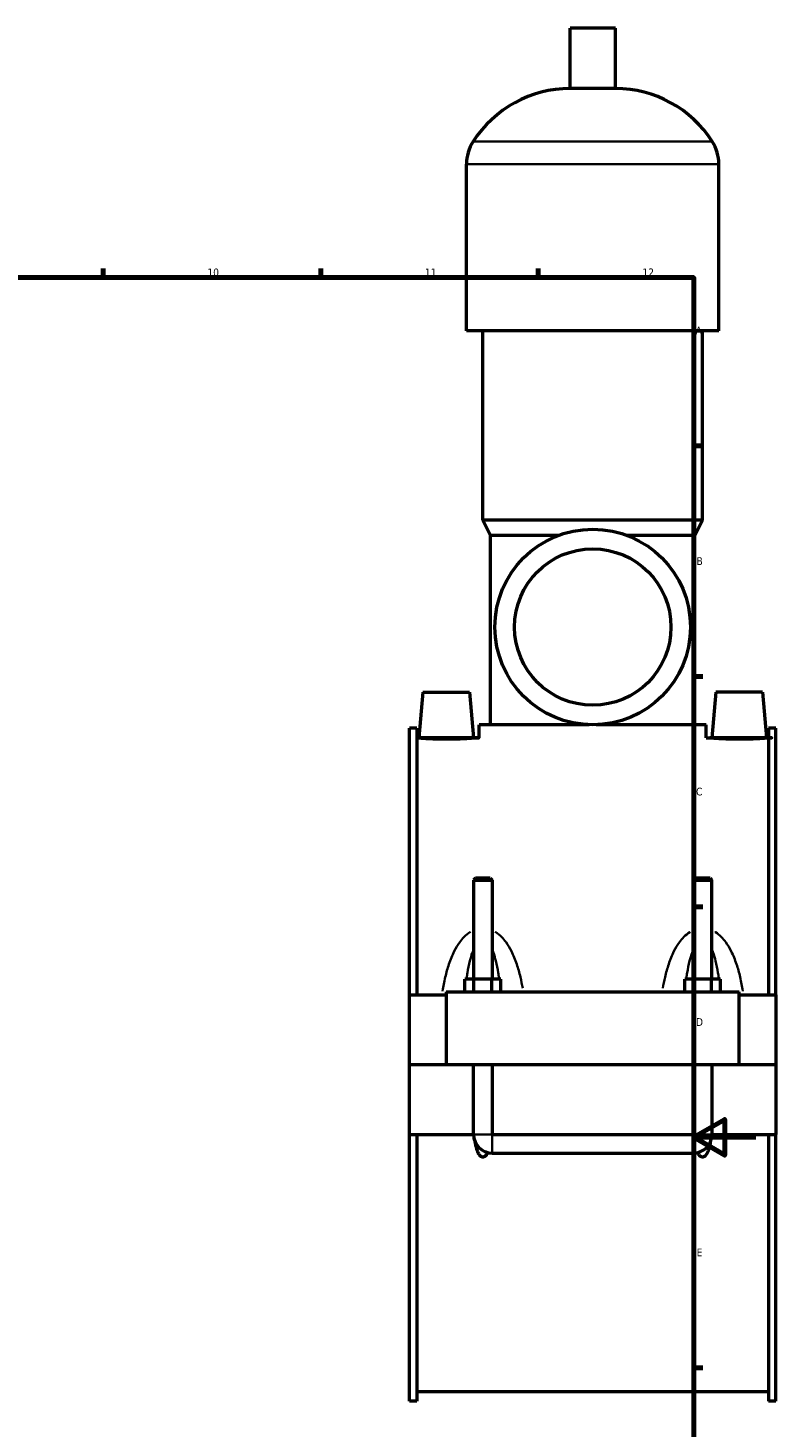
# Model space of a CAD drawing. Header units: millimetres. Extents: x 0 to 989, y -206 to 1211.
# Tile 6 of 8: x 607 to 848, y 203 to 654. Entities that reach past the tile are written whole.
import ezdxf

# ---------------------------------------------------------------- set-up
doc = ezdxf.new("R2010")
doc.units = ezdxf.units.MM
for name, color, linetype, lineweight in [('Border (ISO)', 7, 'Continuous', 70), ('Visible (ISO)', 7, 'Continuous', 50), ('Visible Narrow (ISO)', 7, 'Continuous', 35)]:
    doc.layers.add(name, color=color, linetype=linetype, lineweight=lineweight)
doc.styles.add('Note Text (ISO)', font='tahoma.ttf')

# ---------------------------------------------------------------- blocks, each defined once
blk = doc.blocks.new('Borders Default Border')
at = {"layer": 'Border (ISO)'}
for p, q in [((630.7500076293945, 574.000015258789), (630.7500076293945, 576.8999862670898)), ((700.8333587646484, 574.000015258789), (700.8333587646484, 576.8999862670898)), ((770.9166717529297, 574.000015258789), (770.9166717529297, 576.8999862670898)), ((820.999984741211, 519.7499847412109), (823.8999938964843, 519.7499847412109)), ((820.999984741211, 445.4999923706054), (823.8999938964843, 445.4999923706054)), ((820.999984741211, 371.25), (823.8999938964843, 371.25)), ((820.999984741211, 222.7499961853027), (823.8999938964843, 222.7499961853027))]:
    blk.add_line(p, q, dxfattribs=at)
at = {"layer": 'Border (ISO)', "flags": 128}
for points in [[(20, 20), (20, 574.000015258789), (820.999984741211, 574.000015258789), (820.999984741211, 20), (20, 20)], [(840.9999847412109, 297.0000076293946), (820.999984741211, 297.0000076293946), (830.9999847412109, 302.773494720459), (830.9999847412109, 291.2265014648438), (820.999984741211, 297.0000076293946)]]:
    blk.add_lwpolyline(points, dxfattribs=at)
at = {"layer": 'Border (ISO)', "color": 232, "true_color": 0xca0064, "char_height": 2.5, "attachment_point": 7, "style": 'Note Text (ISO)'}
for s, insert in [('10', (664.289654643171, 574.3473257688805)), ('11', (734.3729879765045, 574.3999999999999)), ('12', (804.4563213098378, 574.3999999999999)), ('A', (821.5865931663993, 555.625)), ('B', (821.8870346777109, 481.3749999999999)), ('C', (821.7277879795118, 407.0804294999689)), ('D', (821.7340768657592, 332.8750000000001)), ('E', (821.9356570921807, 258.6250000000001))]:
    blk.add_mtext(s, dxfattribs=dict(at, insert=insert))

msp = doc.modelspace()

# ---------------------------------------------------------------- linework, layer by layer
at = {"layer": 'Visible (ISO)'}
for p, q in [((795.7837468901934, 654.3863716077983), (781.1437468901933, 654.3863716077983)), ((781.1437468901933, 634.8663716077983), (781.1437468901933, 654.3863716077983)), ((795.7837468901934, 634.8663716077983), (795.7837468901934, 654.3863716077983)), ((795.7837468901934, 634.8663716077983), (781.1437468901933, 634.8663716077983)), ((747.7970802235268, 556.7863716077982), (747.7970802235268, 610.4663716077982)), ((829.13041355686, 556.7863716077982), (829.13041355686, 610.4663716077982)), ((829.13041355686, 556.7863716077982), (747.7970802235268, 556.7863716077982)), ((753.0837468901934, 495.7863716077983), (753.0837468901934, 556.7863716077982)), ((823.8437468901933, 495.7863716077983), (823.8437468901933, 556.7863716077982)), ((823.8437468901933, 495.7863716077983), (753.0837468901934, 495.7863716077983)), ((755.5237468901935, 490.9063716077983), (753.0837468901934, 495.7863716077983)), ((821.4037468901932, 490.9063716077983), (823.8437468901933, 495.7863716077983)), ((777.4719499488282, 490.9063716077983), (755.5237468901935, 490.9063716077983)), ((755.5237468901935, 429.9063716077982), (755.5237468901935, 490.9063716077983)), ((821.4037468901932, 490.9063716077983), (799.45554383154, 490.9063716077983)), ((821.4037468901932, 429.9063716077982), (821.4037468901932, 490.9063716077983)), ((733.7637468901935, 440.3863716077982), (732.4776635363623, 425.6863716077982)), ((733.7637468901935, 440.3863716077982), (748.7637468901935, 440.3863716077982)), ((748.7637468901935, 440.3863716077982), (750.0498302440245, 425.6863716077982)), ((828.1637468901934, 440.3863716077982), (826.8776635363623, 425.6863716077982)), ((843.1637468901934, 440.3863716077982), (828.1637468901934, 440.3863716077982)), ((843.1637468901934, 440.3863716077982), (844.4498302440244, 425.6863716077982)), ((729.4637468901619, 342.8863716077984), (729.4637468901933, 428.8453716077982)), ((731.8237468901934, 428.8453716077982), (729.4637468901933, 428.8453716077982)), ((731.8237468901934, 428.8453716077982), (731.823746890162, 342.8863716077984)), ((787.3414278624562, 429.9063716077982), (751.8637468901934, 429.9063716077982)), ((751.8637468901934, 425.6863716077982), (751.8637468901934, 429.9063716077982)), ((825.0637468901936, 429.9063716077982), (789.586065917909, 429.9063716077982)), ((825.0637468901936, 425.6863716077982), (825.0637468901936, 429.9063716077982)), ((845.1037468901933, 428.8453716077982), (845.103746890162, 342.8863716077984)), ((847.4637468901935, 428.8453716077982), (845.1037468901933, 428.8453716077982)), ((847.4637468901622, 342.8863716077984), (847.4637468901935, 428.8453716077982)), ((731.8237468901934, 425.6863716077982), (732.4776635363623, 425.6863716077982)), ((750.0498302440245, 425.6863716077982), (751.8637468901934, 425.6863716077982)), ((825.0637468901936, 425.6863716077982), (826.8776635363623, 425.6863716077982)), ((844.4498302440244, 425.6863716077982), (845.1037468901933, 425.6863716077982)), ((750.6637468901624, 380.4363716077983), (750.0637468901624, 379.8363716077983)), ((750.0637468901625, 379.8363716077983), (756.0637468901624, 379.8363716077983)), ((750.0637468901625, 379.8363716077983), (750.0637468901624, 347.8863716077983)), ((755.4637468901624, 380.4363716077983), (750.6637468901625, 380.4363716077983)), ((755.4637468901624, 380.4363716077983), (756.0637468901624, 379.8363716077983)), ((756.0637468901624, 379.8363716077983), (756.0637468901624, 347.8863716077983)), ((821.4637468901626, 380.4363716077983), (820.8637468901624, 379.8363716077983)), ((820.8637468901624, 379.8363716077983), (826.8637468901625, 379.8363716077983)), ((820.8637468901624, 347.8863716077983), (820.8637468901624, 379.8363716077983)), ((826.2637468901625, 380.4363716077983), (821.4637468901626, 380.4363716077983)), ((826.2637468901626, 380.4363716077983), (826.8637468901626, 379.8363716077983)), ((826.8637468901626, 347.8863716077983), (826.8637468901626, 379.8363716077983)), ((747.2902441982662, 343.8863716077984), (747.2902441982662, 347.8863716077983)), ((750.176995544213, 347.8863716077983), (747.2902441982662, 347.8863716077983)), ((750.176995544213, 343.8863716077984), (750.176995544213, 347.8863716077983)), ((755.9504982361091, 347.8863716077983), (750.176995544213, 347.8863716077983)), ((755.9504982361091, 343.8863716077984), (755.9504982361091, 347.8863716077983)), ((758.8372495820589, 347.8863716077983), (755.9504982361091, 347.8863716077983)), ((758.8372495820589, 343.8863716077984), (758.8372495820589, 347.8863716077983)), ((818.0902441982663, 343.8863716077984), (818.0902441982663, 347.8863716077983)), ((820.976995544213, 347.8863716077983), (818.0902441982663, 347.8863716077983)), ((820.976995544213, 343.8863716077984), (820.976995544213, 347.8863716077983)), ((826.7504982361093, 347.8863716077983), (820.976995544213, 347.8863716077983)), ((826.7504982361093, 343.8863716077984), (826.7504982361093, 347.8863716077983)), ((829.6372495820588, 347.8863716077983), (826.7504982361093, 347.8863716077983)), ((829.6372495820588, 343.8863716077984), (829.6372495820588, 347.8863716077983)), ((729.4637468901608, 342.8863716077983), (741.2637468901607, 342.8863716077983)), ((729.4637468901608, 320.4363716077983), (729.4637468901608, 342.8863716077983)), ((741.2637468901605, 343.8863716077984), (835.6637468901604, 343.8863716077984)), ((741.2637468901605, 343.8863716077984), (741.2637468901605, 320.4363716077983)), ((835.6637468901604, 320.4363716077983), (835.6637468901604, 343.8863716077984)), ((835.6637468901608, 342.8863716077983), (847.4637468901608, 342.8863716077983)), ((847.4637468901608, 342.8863716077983), (847.4637468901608, 320.4363716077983)), ((729.4637468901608, 320.4363716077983), (741.2637468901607, 320.4363716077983)), ((729.4637468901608, 297.8863716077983), (729.4637468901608, 320.3363716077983)), ((750.0637468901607, 320.3363716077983), (729.4637468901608, 320.3363716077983)), ((741.2637468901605, 320.4363716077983), (835.6637468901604, 320.4363716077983)), ((750.0637468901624, 320.4363716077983), (750.0637468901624, 320.3363716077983)), ((750.0637468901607, 297.8863716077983), (750.0637468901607, 320.3363716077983)), ((756.0637468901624, 320.4363716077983), (756.0637468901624, 320.3363716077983)), ((756.0637468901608, 320.3363716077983), (756.0637468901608, 297.8863716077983)), ((820.8637468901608, 320.3363716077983), (756.0637468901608, 320.3363716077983)), ((820.8637468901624, 320.3363716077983), (820.8637468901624, 320.4363716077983)), ((820.8637468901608, 297.8863716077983), (820.8637468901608, 320.3363716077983)), ((826.8637468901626, 320.3363716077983), (826.8637468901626, 320.4363716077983)), ((826.8637468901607, 320.3363716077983), (826.8637468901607, 297.8863716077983)), ((847.4637468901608, 320.3363716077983), (826.8637468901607, 320.3363716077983)), ((835.6637468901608, 320.4363716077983), (847.4637468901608, 320.4363716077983)), ((847.4637468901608, 320.3363716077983), (847.4637468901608, 297.8863716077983)), ((729.4637468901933, 211.9273716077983), (729.4637468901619, 297.8863716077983)), ((729.4637468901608, 297.8863716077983), (750.0637468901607, 297.8863716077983)), ((731.823746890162, 297.8863716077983), (731.8237468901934, 211.9273716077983)), ((756.0637468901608, 297.8863716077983), (820.8637468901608, 297.8863716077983)), ((826.8637468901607, 297.8863716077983), (847.4637468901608, 297.8863716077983)), ((845.103746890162, 297.8863716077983), (845.1037468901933, 211.9273716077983)), ((847.4637468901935, 211.9273716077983), (847.4637468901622, 297.8863716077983)), ((756.0637468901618, 291.8863716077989), (820.8637468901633, 291.8863716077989)), ((731.8237468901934, 215.0863716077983), (845.1037468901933, 215.0863716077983)), ((731.8237468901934, 211.9273716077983), (729.4637468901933, 211.9273716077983)), ((847.4637468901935, 211.9273716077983), (845.1037468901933, 211.9273716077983))]:
    msp.add_line(p, q, dxfattribs=at)
for radius in [31.49999999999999, 25.20000000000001]:
    msp.add_circle((788.4637468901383, 461.3863716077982), radius, dxfattribs=at)
for centre, radius, start, end in [((781.1437468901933, 597.8202248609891), 37.04614674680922, 90, 147.3875793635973), ((795.7837468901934, 597.8202248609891), 37.04614674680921, 32.61242063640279, 90), ((761.3789594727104, 610.4663716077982), 13.58187924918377, 147.3875793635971, 180), ((815.5485343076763, 610.4663716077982), 13.58187924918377, 0, 32.61242063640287), ((756.0637468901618, 297.8863716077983), 5.999999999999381, 180, 270), ((820.8637468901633, 297.8863716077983), 5.99999999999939, 270, 0)]:
    msp.add_arc(centre, radius, start, end, dxfattribs=at)
for points, knots in [([(750.0498302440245, 425.6863716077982), (750.0498302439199, 425.6863716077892), (749.8301421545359, 425.6671856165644), (748.9361940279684, 425.5977125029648), (748.2619405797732, 425.5484046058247), (746.7041208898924, 425.4555493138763), (745.7161890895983, 425.4059627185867), (743.5491577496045, 425.3359087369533), (742.3700028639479, 425.3164674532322), (740.1574909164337, 425.3164674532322), (738.9783360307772, 425.3359087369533), (736.8113046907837, 425.4059627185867), (735.8233728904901, 425.4555493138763), (734.2655532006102, 425.5484046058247), (733.5912997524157, 425.5977125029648), (732.6973516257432, 425.6671856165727), (732.4776635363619, 425.6863716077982), (732.4776635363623, 425.6863716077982)], [1.326947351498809, 1.326947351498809, 1.326947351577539, 1.326947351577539, 1.658544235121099, 1.658544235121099, 1.990141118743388, 1.990141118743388, 2.322017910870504, 2.322017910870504, 2.653894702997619, 2.653894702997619, 2.985771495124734, 2.985771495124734, 3.31764828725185, 3.31764828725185, 3.649245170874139, 3.649245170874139, 3.980842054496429, 3.980842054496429, 3.980842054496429, 3.980842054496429]), ([(844.4498302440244, 425.6863716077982), (844.4498302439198, 425.6863716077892), (844.2301421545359, 425.6671856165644), (843.3361940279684, 425.5977125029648), (842.6619405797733, 425.5484046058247), (841.1041208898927, 425.4555493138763), (840.1161890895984, 425.4059627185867), (837.9491577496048, 425.3359087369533), (836.7700028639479, 425.3164674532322), (835.6637468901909, 425.3164674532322), (834.5574909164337, 425.3164674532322), (833.3783360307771, 425.3359087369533), (831.2113046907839, 425.4059627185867), (830.22337289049, 425.4555493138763), (828.6655532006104, 425.5484046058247), (827.9912997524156, 425.5977125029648), (827.0973516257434, 425.6671856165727), (826.877663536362, 425.6863716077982), (826.8776635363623, 425.6863716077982)], [3.980842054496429, 3.980842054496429, 3.980842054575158, 3.980842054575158, 4.312438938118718, 4.312438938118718, 4.644035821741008, 4.644035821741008, 4.975912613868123, 4.975912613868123, 5.307789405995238, 5.307789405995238, 5.307789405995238, 5.639666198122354, 5.639666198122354, 5.971542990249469, 5.971542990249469, 6.303139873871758, 6.303139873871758, 6.634736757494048, 6.634736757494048, 6.634736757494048, 6.634736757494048]), ([(754.5985993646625, 292.0675828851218), (754.4460870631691, 291.7404690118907), (754.2674696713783, 291.4349794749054), (753.9269421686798, 291.0258830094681), (753.7796024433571, 290.8805214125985), (753.5284159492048, 290.7211459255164), (753.439583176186, 290.677658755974), (753.2553415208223, 290.6182401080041), (753.1599300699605, 290.6023154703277), (752.9675637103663, 290.6023154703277), (752.8721522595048, 290.6182401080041), (752.6879106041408, 290.677658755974), (752.5990778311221, 290.7211459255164), (752.3478913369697, 290.8805214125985), (752.2005516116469, 291.0258830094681), (751.7051220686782, 291.621072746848), (751.450949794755, 292.1900314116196), (751.0301616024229, 293.3754833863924), (750.8739108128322, 293.9953740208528), (750.6953634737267, 294.8468747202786), (750.6418520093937, 295.132170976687), (750.5930678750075, 295.42154309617)], [1.535032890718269, 1.535032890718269, 1.535032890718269, 1.535032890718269, 1.640892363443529, 1.640892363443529, 1.698602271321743, 1.698602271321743, 1.727457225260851, 1.727457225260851, 1.756312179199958, 1.756312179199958, 1.785167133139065, 1.785167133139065, 1.814022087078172, 1.814022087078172, 1.871731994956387, 1.871731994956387, 2.051997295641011, 2.051997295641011, 2.232262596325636, 2.232262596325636, 2.320880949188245, 2.320880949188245, 2.320880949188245, 2.320880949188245]), ([(826.3344259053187, 295.4215430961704), (826.2856417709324, 295.1321709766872), (826.2321303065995, 294.8468747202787), (826.0535829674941, 293.9953740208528), (825.8973321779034, 293.3754833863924), (825.4765439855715, 292.1900314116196), (825.2223717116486, 291.621072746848), (824.7269421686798, 291.0258830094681), (824.579602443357, 290.8805214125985), (824.3284159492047, 290.7211459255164), (824.2395831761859, 290.677658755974), (824.0553415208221, 290.6182401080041), (823.9599300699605, 290.6023154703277), (823.7675637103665, 290.6023154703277), (823.6721522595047, 290.6182401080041), (823.4879106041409, 290.6776587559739), (823.3990778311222, 290.7211459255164), (823.1478913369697, 290.8805214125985), (823.000551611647, 291.0258830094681), (822.6600241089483, 291.4349794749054), (822.4814067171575, 291.7404690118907), (822.3288944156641, 292.0675828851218)], [1.191743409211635, 1.191743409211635, 1.191743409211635, 1.191743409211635, 1.28036176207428, 1.28036176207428, 1.460627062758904, 1.460627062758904, 1.640892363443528, 1.640892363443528, 1.698602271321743, 1.698602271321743, 1.72745722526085, 1.72745722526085, 1.756312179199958, 1.756312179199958, 1.785167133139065, 1.785167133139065, 1.814022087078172, 1.814022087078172, 1.871731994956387, 1.871731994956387, 1.977591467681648, 1.977591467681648, 1.977591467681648, 1.977591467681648])]:
    msp.add_open_spline(points, degree=3, knots=knots, dxfattribs=at)
at = {"layer": 'Visible Narrow (ISO)'}
for p, q in [((826.5147242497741, 617.7863716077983), (750.412769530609, 617.7863716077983)), ((828.6297394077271, 610.4663716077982), (748.2977543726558, 610.4663716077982)), ((750.1006818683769, 297.8863716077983), (756.0268119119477, 297.8863716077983)), ((756.0637468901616, 291.9233065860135), (756.0637468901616, 297.8494366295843)), ((820.8637468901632, 291.9233065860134), (820.8637468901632, 297.8494366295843)), ((826.8268119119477, 297.8863716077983), (820.900681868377, 297.8863716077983))]:
    msp.add_line(p, q, dxfattribs=at)
for points, knots in [([(749.0352779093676, 363.1545241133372), (748.9944040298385, 363.1292098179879), (748.9537254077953, 363.1035789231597), (748.2313833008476, 362.6407162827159), (747.6059138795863, 362.1172973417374), (746.5129972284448, 361.0123971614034), (746.0359168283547, 360.4396873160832), (744.9331606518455, 358.9253496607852), (744.3559211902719, 357.945413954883), (743.1804124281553, 355.6047615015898), (742.6264121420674, 354.2172756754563), (741.683393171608, 351.4054854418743), (741.2909149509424, 349.9816020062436), (740.6102477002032, 347.0813055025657), (740.3226914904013, 345.605062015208), (740.075717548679, 344.1137533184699)], [-2.941793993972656, -2.941793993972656, -2.941793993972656, -2.941793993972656, -2.927368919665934, -2.927368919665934, -2.684390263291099, -2.684390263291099, -2.462638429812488, -2.462638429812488, -2.127300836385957, -2.127300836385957, -1.692517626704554, -1.692517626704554, -1.268238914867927, -1.268238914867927, -0.8418708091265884, -0.8418708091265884, -0.8418708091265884, -0.8418708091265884]), ([(765.8892199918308, 345.0587042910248), (765.6805160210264, 346.2290332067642), (765.4450174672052, 347.3890687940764), (764.8365788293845, 349.9816020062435), (764.444100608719, 351.4054854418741), (763.5010816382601, 354.217275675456), (762.9470813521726, 355.6047615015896), (761.7715725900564, 357.9454139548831), (761.1943331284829, 358.9253496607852), (760.091576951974, 360.4396873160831), (759.6144965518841, 361.0123971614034), (758.5215799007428, 362.1172973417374), (757.8961104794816, 362.640716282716), (757.1604362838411, 363.1121218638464), (757.1062736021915, 363.1460592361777), (757.0517675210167, 363.1794322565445)], [-5.80387009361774, -5.80387009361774, -5.80387009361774, -5.80387009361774, -5.467767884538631, -5.467767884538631, -5.043489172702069, -5.043489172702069, -4.608705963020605, -4.608705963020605, -4.273368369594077, -4.273368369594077, -4.05161653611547, -4.05161653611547, -3.808637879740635, -3.808637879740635, -3.789461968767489, -3.789461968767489, -3.789461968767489, -3.789461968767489]), ([(819.875726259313, 363.1794322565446), (819.8212201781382, 363.1460592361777), (819.7670574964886, 363.1121218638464), (819.0313833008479, 362.640716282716), (818.4059138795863, 362.1172973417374), (817.3129972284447, 361.0123971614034), (816.8359168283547, 360.4396873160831), (815.7331606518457, 358.9253496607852), (815.1559211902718, 357.9454139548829), (813.9804124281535, 355.6047615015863), (813.4264121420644, 354.2172756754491), (812.4833931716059, 351.4054854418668), (812.0909149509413, 349.9816020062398), (811.4824763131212, 347.3890687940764), (811.2469777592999, 346.2290332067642), (811.0382737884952, 345.0587042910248)], [-2.946544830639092, -2.946544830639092, -2.946544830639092, -2.946544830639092, -2.927368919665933, -2.927368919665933, -2.684390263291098, -2.684390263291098, -2.462638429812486, -2.462638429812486, -2.127300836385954, -2.127300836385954, -1.692517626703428, -1.692517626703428, -1.268238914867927, -1.268238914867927, -0.9321367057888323, -0.9321367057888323, -0.9321367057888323, -0.9321367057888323]), ([(836.8517762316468, 344.1137533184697), (836.6048022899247, 345.605062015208), (836.317246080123, 347.0813055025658), (835.6365788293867, 349.9816020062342), (835.2441006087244, 351.4054854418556), (834.3010816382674, 354.2172756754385), (833.7470813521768, 355.6047615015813), (832.5715725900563, 357.9454139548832), (831.9943331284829, 358.9253496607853), (830.8915769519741, 360.4396873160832), (830.4144965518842, 361.0123971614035), (829.321579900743, 362.1172973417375), (828.6961104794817, 362.640716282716), (827.9737683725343, 363.1035789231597), (827.9330897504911, 363.1292098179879), (827.8922158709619, 363.1545241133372)], [-5.894135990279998, -5.894135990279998, -5.894135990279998, -5.894135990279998, -5.467767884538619, -5.467767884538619, -5.043489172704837, -5.043489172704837, -4.608705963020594, -4.608705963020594, -4.273368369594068, -4.273368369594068, -4.051616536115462, -4.051616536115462, -3.808637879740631, -3.808637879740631, -3.794212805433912, -3.794212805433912, -3.794212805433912, -3.794212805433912]), ([(747.8532546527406, 348.4113723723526), (747.9309595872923, 348.9541028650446), (748.0138353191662, 349.4920222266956), (748.3195038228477, 351.3257454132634), (748.5713221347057, 352.5946427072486), (749.1056442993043, 354.7352393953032), (749.3680258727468, 355.6314199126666), (749.7426866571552, 356.6665669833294), (749.8179358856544, 356.8643996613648), (749.8956402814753, 357.0578683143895)], [1.514700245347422, 1.514700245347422, 1.514700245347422, 1.514700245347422, 1.692517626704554, 1.692517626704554, 2.127300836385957, 2.127300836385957, 2.462638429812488, 2.462638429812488, 2.543696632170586, 2.543696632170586, 2.543696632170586, 2.543696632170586]), ([(756.2318534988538, 357.0578683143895), (756.3095578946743, 356.8643996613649), (756.3848071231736, 356.6665669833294), (756.759467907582, 355.6314199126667), (757.0218494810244, 354.7352393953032), (757.5561716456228, 352.5946427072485), (757.8079899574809, 351.3257454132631), (758.1136584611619, 349.4920222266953), (758.1965341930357, 348.9541028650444), (758.2742391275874, 348.4113723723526)], [4.192310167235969, 4.192310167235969, 4.192310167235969, 4.192310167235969, 4.273368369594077, 4.273368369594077, 4.608705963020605, 4.608705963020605, 5.043489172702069, 5.043489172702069, 5.221306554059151, 5.221306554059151, 5.221306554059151, 5.221306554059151]), ([(818.6532546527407, 348.4113723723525), (818.7309595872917, 348.9541028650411), (818.8138353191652, 349.4920222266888), (819.1195038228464, 351.3257454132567), (819.3713221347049, 352.5946427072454), (819.9056442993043, 354.7352393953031), (820.1680258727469, 355.6314199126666), (820.5426866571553, 356.6665669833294), (820.6179358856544, 356.8643996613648), (820.6956402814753, 357.0578683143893)], [1.514700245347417, 1.514700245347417, 1.514700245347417, 1.514700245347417, 1.692517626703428, 1.692517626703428, 2.127300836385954, 2.127300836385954, 2.462638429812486, 2.462638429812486, 2.543696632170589, 2.543696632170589, 2.543696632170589, 2.543696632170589]), ([(827.031853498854, 357.0578683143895), (827.1095578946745, 356.8643996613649), (827.1848071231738, 356.6665669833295), (827.5594679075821, 355.6314199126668), (827.8218494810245, 354.7352393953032), (828.3561716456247, 352.5946427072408), (828.607989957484, 351.325745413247), (828.9136584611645, 349.4920222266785), (828.9965341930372, 348.9541028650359), (829.0742391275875, 348.4113723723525)], [4.192310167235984, 4.192310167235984, 4.192310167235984, 4.192310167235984, 4.273368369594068, 4.273368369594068, 4.608705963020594, 4.608705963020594, 5.043489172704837, 5.043489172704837, 5.221306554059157, 5.221306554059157, 5.221306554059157, 5.221306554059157])]:
    msp.add_open_spline(points, degree=3, knots=knots, dxfattribs=at)

# ---------------------------------------------------------------- block references
msp.add_blockref('Borders Default Border', (0, 0))

doc.saveas('drawing.dxf')
